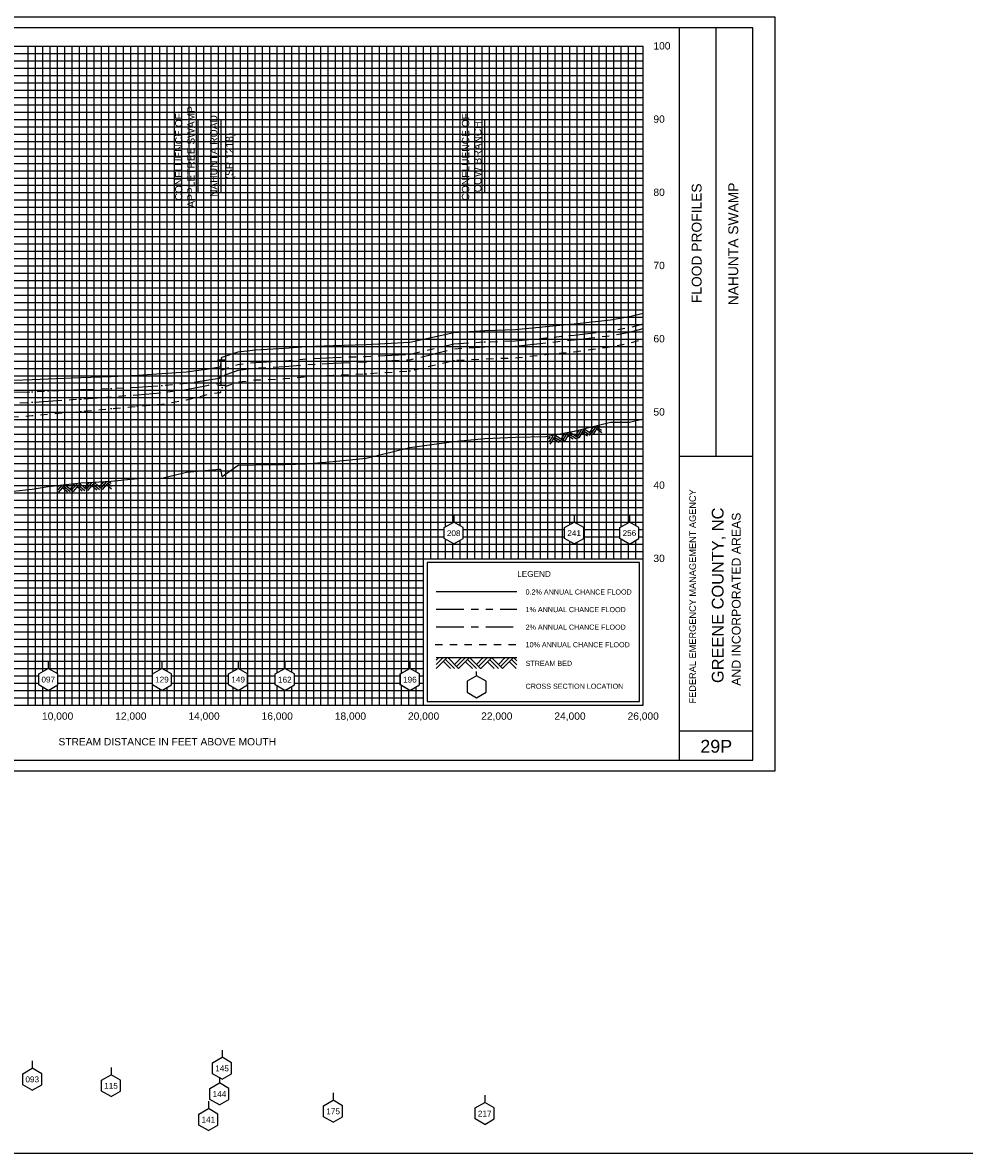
# Model space of a CAD drawing. Header units: inches. Extents: x 8.4 to 99.3, y 18.3 to 56.5.
# Tile 3 of 7: x 18.4 to 31.3, y 33.3 to 48.7. Entities that reach past the tile are written whole.
import ezdxf
from ezdxf.enums import TextEntityAlignment as Align

# ---------------------------------------------------------------- set-up
doc = ezdxf.new("R2010")
doc.units = ezdxf.units.IN
doc.header["$LTSCALE"] = 0.3
doc.header["$MEASUREMENT"] = 0
doc.set_wipeout_variables(frame=1)
for name, pattern in [('CENTER', [2, 1.25, -0.25, 0.25, -0.25]), ('DOT', [0.25, 0, -0.25]), ('HIDDEN', [0.375, 0.25, -0.125]), ('PHANTOM', [2.5, 1.25, -0.25, 0.25, -0.25, 0.25, -0.25])]:
    doc.linetypes.add(name, pattern=pattern)
doc.layers.get('0').update_dxf_attribs({"color": 3, "plot": 0})
for name, color, linetype in [('1', 5, 'Continuous'), ('2', 50, 'Continuous'), ('3', 9, 'DOT'), ('7', 7, 'Continuous'), ('ROCK', 7, 'Continuous'), ('STREAM', 5, 'Continuous'), ('STRUCTURE', 30, 'Continuous'), ('TEXT', 255, 'Continuous'), ('WS10', 4, 'HIDDEN'), ('WS100', 5, 'PHANTOM'), ('WS50', 1, 'CENTER'), ('WS500', 1, 'Continuous'), ('XSEC', 7, 'Continuous')]:
    doc.layers.add(name, color=color, linetype=linetype)
doc.styles.add('ARIAL', font='ARIAL.TTF')
doc.styles.add('xs', font='ARIAL.TTF')

# ---------------------------------------------------------------- blocks, each defined once
blk = doc.blocks.new('wipeout')
blk.add_wipeout([(0, 0.15), (-0.129917, 0.075), (-0.129917, -0.075), (0, -0.15), (0.129917, -0.075), (0.129917, 0.075)])
blk = doc.blocks.new('xsec')
blk.add_line((0, 0.35), (0, 0.25))
blk.add_blockref('wipeout', (0, 0.1))
for p, q in [((-0.13, 0.175), (0, 0.25)), ((-0.13, 0.025), (-0.13, 0.175)), ((0.13, 0.175), (0, 0.25)), ((0, 0.25), (0, 0.25)), ((0.13, 0.025), (0.13, 0.175)), ((0, -0.05), (-0.13, 0.025)), ((0, -0.05), (0.13, 0.025))]:
    blk.add_line(p, q)
blk = doc.blocks.new('rock')
at = {"layer": 'STREAM'}
for p, q in [((0.171, 0.001), (0.147, -0.023)), ((0.209, 0.001), (0.147, -0.061)), ((0.247, 0.001), (0.147, -0.099)), ((0.251, 0.001), (0.351, -0.099)), ((0.375, 0.001), (0.313, -0.061)), ((0.413, 0.001), (0.332, -0.08)), ((0.451, 0.001), (0.351, -0.099)), ((0.451, 0.001), (0.551, -0.099)), ((0.575, 0.001), (0.513, -0.061)), ((0.613, 0.001), (0.532, -0.08)), ((0.651, 0.001), (0.551, -0.099)), ((0.651, 0.001), (0.751, -0.099)), ((0.776, 0.001), (0.713, -0.061)), ((0.813, 0.001), (0.732, -0.08)), ((0.851, 0.001), (0.751, -0.099)), ((0.851, 0.001), (0.88, -0.028)), ((0.211, -0.034), (0.275, -0.099)), ((0.23, -0.016), (0.313, -0.099)), ((0.413, -0.036), (0.475, -0.099)), ((0.432, -0.018), (0.513, -0.099)), ((0.613, -0.036), (0.676, -0.099)), ((0.632, -0.018), (0.713, -0.099)), ((0.813, -0.036), (0.876, -0.099)), ((0.832, -0.018), (0.88, -0.066))]:
    blk.add_line(p, q, dxfattribs=at)

msp = doc.modelspace()

# ---------------------------------------------------------------- linework, layer by layer
at = {"layer": '1'}
for p, q in [((28.386, 48.627), (12.886, 48.627)), ((27.386, 38.627), (27.386, 48.627)), ((27.886, 42.777), (27.886, 48.627)), ((28.386, 38.627), (28.386, 48.627)), ((27.386, 42.777), (28.386, 42.777)), ((27.386, 39.027), (28.386, 39.027)), ((12.886, 38.627), (28.386, 38.627))]:
    msp.add_line(p, q, dxfattribs=at)
at = {"layer": '2', "color": 50}
for p, q in [((13.886, 48.377), (26.886, 48.377)), ((18.886, 39.377), (18.886, 48.377)), ((19.886, 39.377), (19.886, 48.377)), ((20.886, 39.377), (20.886, 48.377)), ((21.886, 39.377), (21.886, 48.377)), ((22.886, 39.377), (22.886, 48.377)), ((23.886, 39.377), (23.886, 48.377)), ((26.886, 39.377), (26.886, 48.377)), ((13.886, 46.377), (26.886, 46.377)), ((13.886, 45.377), (26.886, 45.377)), ((13.886, 44.377), (26.886, 44.377)), ((13.886, 43.377), (26.886, 43.377)), ((13.886, 42.377), (26.886, 42.377)), ((13.886, 41.377), (26.886, 41.377)), ((13.886, 40.377), (23.886, 40.377)), ((13.886, 39.377), (26.886, 39.377))]:
    msp.add_line(p, q, dxfattribs=at)
at = {"layer": '2', "color": 50, "linetype": 'Continuous'}
for p, q in [((24.886, 41.377), (24.886, 48.377)), ((25.886, 41.377), (25.886, 48.377)), ((13.886, 47.377), (26.886, 47.377))]:
    msp.add_line(p, q, dxfattribs=at)
at = {"layer": '3', "color": 8, "linetype": 'Continuous'}
for p, q in [((18.486, 39.377), (18.486, 48.377)), ((18.586, 39.377), (18.586, 48.377)), ((18.686, 39.377), (18.686, 48.377)), ((18.786, 39.377), (18.786, 48.377)), ((18.986, 39.377), (18.986, 48.377)), ((19.086, 39.377), (19.086, 48.377)), ((19.186, 39.377), (19.186, 48.377)), ((19.286, 39.377), (19.286, 48.377)), ((19.386, 39.377), (19.386, 48.377)), ((19.486, 39.377), (19.486, 48.377)), ((19.586, 39.377), (19.586, 48.377)), ((19.686, 39.377), (19.686, 48.377)), ((19.786, 39.377), (19.786, 48.377)), ((19.986, 39.377), (19.986, 48.377)), ((20.086, 39.377), (20.086, 48.377)), ((20.186, 39.377), (20.186, 48.377)), ((20.286, 39.377), (20.286, 48.377)), ((20.386, 39.377), (20.386, 48.377)), ((20.486, 39.377), (20.486, 48.377)), ((20.586, 39.377), (20.586, 48.377)), ((20.686, 39.377), (20.686, 48.377)), ((20.786, 39.377), (20.786, 48.377)), ((20.986, 39.377), (20.986, 48.377)), ((21.086, 39.377), (21.086, 48.377)), ((21.186, 39.377), (21.186, 48.377)), ((21.286, 39.377), (21.286, 48.377)), ((21.386, 39.377), (21.386, 48.377)), ((21.486, 39.377), (21.486, 48.377)), ((21.586, 39.377), (21.586, 48.377)), ((21.686, 39.377), (21.686, 48.377)), ((21.786, 39.377), (21.786, 48.377)), ((21.986, 39.377), (21.986, 48.377)), ((22.086, 39.377), (22.086, 48.377)), ((22.186, 39.377), (22.186, 48.377)), ((22.286, 39.377), (22.286, 48.377)), ((22.386, 39.377), (22.386, 48.377)), ((22.486, 39.377), (22.486, 48.377)), ((22.586, 39.377), (22.586, 48.377)), ((22.686, 39.377), (22.686, 48.377)), ((22.786, 39.377), (22.786, 48.377)), ((22.986, 39.377), (22.986, 48.377)), ((23.086, 39.377), (23.086, 48.377)), ((23.186, 39.377), (23.186, 48.377)), ((23.286, 39.377), (23.286, 48.377)), ((23.386, 39.377), (23.386, 48.377)), ((23.486, 39.377), (23.486, 48.377)), ((23.586, 39.377), (23.586, 48.377)), ((23.686, 39.377), (23.686, 48.377)), ((23.786, 39.377), (23.786, 48.377)), ((23.986, 41.377), (23.986, 48.377)), ((24.086, 41.377), (24.086, 48.377)), ((24.186, 41.377), (24.186, 48.377)), ((24.286, 41.377), (24.286, 48.377)), ((24.386, 41.377), (24.386, 48.377)), ((24.486, 41.377), (24.486, 48.377)), ((24.586, 41.377), (24.586, 48.377)), ((24.686, 41.377), (24.686, 48.377)), ((24.786, 41.377), (24.786, 48.377)), ((24.986, 41.377), (24.986, 48.377)), ((25.086, 41.377), (25.086, 48.377)), ((25.186, 41.377), (25.186, 48.377)), ((25.286, 41.377), (25.286, 48.377)), ((25.386, 41.377), (25.386, 48.377)), ((25.486, 41.377), (25.486, 48.377)), ((25.586, 41.377), (25.586, 48.377)), ((25.686, 41.377), (25.686, 48.377)), ((25.786, 41.377), (25.786, 48.377)), ((25.986, 41.377), (25.986, 48.377)), ((26.086, 41.377), (26.086, 48.377)), ((26.186, 41.377), (26.186, 48.377)), ((26.286, 41.377), (26.286, 48.377)), ((26.386, 41.377), (26.386, 48.377)), ((26.486, 41.377), (26.486, 48.377)), ((26.586, 41.377), (26.586, 48.377)), ((26.686, 41.377), (26.686, 48.377)), ((26.786, 41.377), (26.786, 48.377)), ((13.886, 48.277), (26.886, 48.277)), ((13.886, 48.177), (26.886, 48.177)), ((13.886, 48.077), (26.886, 48.077)), ((13.886, 47.977), (26.886, 47.977)), ((13.886, 47.877), (26.886, 47.877)), ((13.886, 47.777), (26.886, 47.777)), ((13.886, 47.677), (26.886, 47.677)), ((13.886, 47.577), (26.886, 47.577)), ((13.886, 47.477), (26.886, 47.477)), ((13.886, 47.277), (26.886, 47.277)), ((13.886, 47.177), (26.886, 47.177)), ((13.886, 47.077), (26.886, 47.077)), ((13.886, 46.977), (26.886, 46.977)), ((13.886, 46.877), (26.886, 46.877)), ((13.886, 46.777), (26.886, 46.777)), ((13.886, 46.677), (26.886, 46.677)), ((13.886, 46.577), (26.886, 46.577)), ((13.886, 46.477), (26.886, 46.477)), ((13.886, 46.277), (26.886, 46.277)), ((13.886, 46.177), (26.886, 46.177)), ((13.886, 46.077), (26.886, 46.077)), ((13.886, 45.977), (26.886, 45.977)), ((13.886, 45.877), (26.886, 45.877)), ((13.886, 45.777), (26.886, 45.777)), ((13.886, 45.677), (26.886, 45.677)), ((13.886, 45.577), (26.886, 45.577)), ((13.886, 45.477), (26.886, 45.477)), ((13.886, 45.277), (26.886, 45.277)), ((13.886, 45.177), (26.886, 45.177)), ((13.886, 45.077), (26.886, 45.077)), ((13.886, 44.977), (26.886, 44.977)), ((13.886, 44.877), (26.886, 44.877)), ((13.886, 44.777), (26.886, 44.777)), ((13.886, 44.677), (26.886, 44.677)), ((13.886, 44.577), (26.886, 44.577)), ((13.886, 44.477), (26.886, 44.477)), ((13.886, 44.277), (26.886, 44.277)), ((13.886, 44.177), (26.886, 44.177)), ((13.886, 44.077), (26.886, 44.077)), ((13.886, 43.977), (26.886, 43.977)), ((13.886, 43.877), (26.886, 43.877)), ((13.886, 43.777), (26.886, 43.777)), ((13.886, 43.677), (26.886, 43.677)), ((13.886, 43.577), (26.886, 43.577)), ((13.886, 43.477), (26.886, 43.477)), ((13.886, 43.277), (26.886, 43.277)), ((13.886, 43.177), (26.886, 43.177)), ((13.886, 43.077), (26.886, 43.077)), ((13.886, 42.977), (26.886, 42.977)), ((13.886, 42.877), (26.886, 42.877)), ((13.886, 42.777), (26.886, 42.777)), ((13.886, 42.677), (26.886, 42.677)), ((13.886, 42.577), (26.886, 42.577)), ((13.886, 42.477), (26.886, 42.477)), ((13.886, 42.277), (26.886, 42.277)), ((13.886, 42.177), (26.886, 42.177)), ((13.886, 42.077), (26.886, 42.077)), ((13.886, 41.977), (26.886, 41.977)), ((13.886, 41.877), (26.886, 41.877)), ((13.886, 41.777), (26.886, 41.777)), ((13.886, 41.677), (26.886, 41.677)), ((13.886, 41.577), (26.886, 41.577)), ((13.886, 41.477), (26.886, 41.477)), ((13.886, 41.277), (23.886, 41.277)), ((13.886, 41.177), (23.886, 41.177)), ((13.886, 41.077), (23.886, 41.077)), ((13.886, 40.977), (23.886, 40.977)), ((13.886, 40.877), (23.886, 40.877)), ((13.886, 40.777), (23.886, 40.777)), ((13.886, 40.677), (23.886, 40.677)), ((13.886, 40.577), (23.886, 40.577)), ((13.886, 40.477), (23.886, 40.477)), ((13.886, 40.277), (23.886, 40.277)), ((13.886, 40.177), (23.886, 40.177)), ((13.886, 40.077), (23.886, 40.077)), ((13.886, 39.977), (23.886, 39.977)), ((13.886, 39.877), (23.886, 39.877)), ((13.886, 39.777), (23.886, 39.777)), ((13.886, 39.677), (23.886, 39.677)), ((13.886, 39.577), (23.886, 39.577)), ((13.886, 39.477), (23.886, 39.477))]:
    msp.add_line(p, q, dxfattribs=at)
at = {"layer": '7'}
for p, q in [((24.611, 39.777), (24.481, 39.702)), ((24.481, 39.702), (24.481, 39.552)), ((24.481, 39.702), (24.481, 39.702)), ((24.611, 39.777), (24.611, 39.834)), ((24.741, 39.702), (24.611, 39.777)), ((24.741, 39.552), (24.741, 39.702)), ((24.481, 39.552), (24.611, 39.477)), ((24.611, 39.477), (24.741, 39.552))]:
    msp.add_line(p, q, dxfattribs=at)
at = {"layer": 'STREAM'}
for p, q in [((24.098, 40.027), (24.061, 39.99)), ((24.155, 40.027), (24.061, 39.933)), ((24.211, 40.027), (24.061, 39.877)), ((24.061, 40.027), (25.161, 40.027)), ((24.217, 40.027), (24.367, 39.877)), ((24.404, 40.027), (24.311, 39.933)), ((24.461, 40.027), (24.339, 39.905)), ((24.517, 40.027), (24.367, 39.877)), ((24.517, 40.027), (24.667, 39.877)), ((24.704, 40.027), (24.611, 39.933)), ((24.761, 40.027), (24.639, 39.905)), ((24.815, 40.024), (24.665, 39.874)), ((24.817, 40.027), (24.967, 39.877)), ((25.004, 40.027), (24.911, 39.933)), ((25.061, 40.027), (24.939, 39.905)), ((25.117, 40.027), (24.967, 39.877)), ((25.117, 40.027), (25.161, 39.983)), ((24.158, 39.973), (24.254, 39.877)), ((24.186, 40.001), (24.311, 39.877)), ((24.461, 39.97), (24.554, 39.877)), ((24.489, 39.999), (24.611, 39.877)), ((24.761, 39.97), (24.854, 39.877)), ((24.789, 39.999), (24.911, 39.877)), ((25.061, 39.97), (25.154, 39.877)), ((25.089, 39.999), (25.161, 39.926))]:
    msp.add_line(p, q, dxfattribs=at)
msp.add_lwpolyline([(18.278, 42.3), (18.541, 42.328), (18.76, 42.365), (19.206, 42.412), (19.617, 42.435), (19.981, 42.473), (20.312, 42.479), (20.648, 42.56), (20.947, 42.586), (21.099, 42.599), (21.114, 42.599), (21.129, 42.501), (21.134, 42.501), (21.354, 42.653), (21.589, 42.661), (21.992, 42.665), (22.285, 42.673), (22.652, 42.703), (23.103, 42.749), (23.7, 42.897), (24.299, 42.979), (24.723, 43.018), (25.144, 43.036), (25.558, 43.048), (25.945, 43.117), (26.44, 43.24), (26.7, 43.243), (26.886, 43.286), (26.886, 43.286)], dxfattribs=at)
at = {"layer": 'STRUCTURE'}
for p, q in [((21.071, 44.095), (21.171, 44.095)), ((21.121, 43.749), (21.121, 44.095)), ((21.071, 43.749), (21.171, 43.749))]:
    msp.add_line(p, q, dxfattribs=at)
msp.add_lwpolyline([(8.381, 56.531), (57.377, 56.531), (57.377, 33.254), (8.381, 33.254)], close=True, dxfattribs=at)
at = {"layer": 'TEXT'}
for p, q in [((26.836, 41.327), (23.936, 41.327)), ((23.936, 41.327), (23.936, 39.427)), ((26.836, 39.427), (26.836, 41.327)), ((23.936, 39.427), (26.836, 39.427)), ((23.936, 39.427), (23.936, 39.427))]:
    msp.add_line(p, q, dxfattribs=at)
for points in [[(20.806, 46.377), (20.806, 47.377), (20.806, 47.377)], [(21.121, 46.377), (21.121, 47.377), (21.121, 47.377)], [(24.725, 46.377), (24.725, 47.377), (24.725, 47.377)]]:
    msp.add_lwpolyline(points, dxfattribs=at)
at = {"layer": 'WS10'}
msp.add_line((24.046, 40.207), (25.146, 40.207), dxfattribs=at)
at = {"layer": 'WS10', "flags": 128}
msp.add_lwpolyline([(13.886, 43.17), (16.314, 43.17), (16.314, 43.17), (16.501, 43.17), (16.501, 43.17), (16.554, 43.177), (16.554, 43.177), (16.577, 43.177), (16.577, 43.177), (16.597, 43.184), (16.597, 43.184), (16.608, 43.22), (16.608, 43.22), (16.887, 43.267), (16.887, 43.267), (17.385, 43.288), (17.385, 43.288), (17.842, 43.297), (17.842, 43.297), (18.278, 43.314), (18.278, 43.314), (18.541, 43.332), (18.541, 43.332), (18.76, 43.354), (18.76, 43.354), (19.206, 43.389), (19.206, 43.389), (19.617, 43.428), (19.617, 43.428), (19.981, 43.46), (19.981, 43.46), (20.312, 43.489), (20.312, 43.489), (20.648, 43.546), (20.648, 43.546), (20.947, 43.623), (20.947, 43.623), (21.099, 43.648), (21.099, 43.648), (21.114, 43.649), (21.114, 43.649), (21.129, 43.671), (21.129, 43.671), (21.134, 43.715), (21.134, 43.715), (21.354, 43.792), (21.354, 43.792), (21.589, 43.818), (21.589, 43.818), (21.992, 43.837), (21.992, 43.837), (22.285, 43.864), (22.285, 43.864), (22.652, 43.885), (22.652, 43.885), (23.103, 43.904), (23.103, 43.904), (23.7, 43.942), (23.7, 43.942), (24.299, 44.086), (24.299, 44.086), (24.723, 44.108), (24.723, 44.108), (25.144, 44.12), (25.144, 44.12), (25.558, 44.166), (25.558, 44.166), (25.945, 44.203), (25.945, 44.203), (26.44, 44.273), (26.44, 44.273), (26.7, 44.323), (26.886, 44.377), (26.886, 44.377), (26.886, 44.377)], dxfattribs=at)
at = {"layer": 'WS100'}
msp.add_line((24.061, 40.687), (25.161, 40.687), dxfattribs=at)
at = {"layer": 'WS100', "flags": 128}
msp.add_lwpolyline([(13.886, 43.423), (16.588, 43.423), (16.597, 43.489), (16.597, 43.489), (16.608, 43.561), (16.608, 43.561), (16.887, 43.623), (16.887, 43.623), (17.385, 43.636), (17.385, 43.636), (17.842, 43.641), (17.842, 43.641), (18.278, 43.65), (18.278, 43.65), (18.541, 43.658), (18.541, 43.658), (18.76, 43.668), (18.76, 43.668), (19.206, 43.686), (19.206, 43.686), (19.617, 43.702), (19.617, 43.702), (19.981, 43.72), (19.981, 43.72), (20.312, 43.741), (20.312, 43.741), (20.648, 43.773), (20.648, 43.773), (20.947, 43.819), (20.947, 43.819), (21.099, 43.844), (21.099, 43.844), (21.114, 43.863), (21.114, 43.863), (21.129, 43.959), (21.129, 43.959), (21.134, 43.959), (21.134, 43.959), (21.354, 44.031), (21.354, 44.031), (21.589, 44.058), (21.589, 44.058), (21.992, 44.078), (21.992, 44.078), (22.285, 44.107), (22.285, 44.107), (22.652, 44.126), (22.652, 44.126), (23.103, 44.141), (23.103, 44.141), (23.7, 44.169), (23.7, 44.169), (24.299, 44.313), (24.299, 44.313), (24.723, 44.339), (24.723, 44.339), (25.144, 44.352), (25.144, 44.352), (25.558, 44.394), (25.558, 44.394), (25.945, 44.431), (25.945, 44.431), (26.44, 44.488), (26.44, 44.488), (26.7, 44.535), (26.886, 44.584), (26.886, 44.584), (26.886, 44.584)], dxfattribs=at)
at = {"layer": 'WS50'}
msp.add_line((24.061, 40.447), (25.161, 40.447), dxfattribs=at)
at = {"layer": 'WS50', "flags": 128}
msp.add_lwpolyline([(13.886, 43.354), (16.314, 43.354), (16.314, 43.354), (16.554, 43.354), (16.554, 43.354), (16.577, 43.354), (16.577, 43.354), (16.597, 43.354), (16.597, 43.354), (16.602, 43.354), (16.602, 43.354), (16.608, 43.389), (16.608, 43.389), (16.887, 43.459), (16.887, 43.459), (17.385, 43.478), (17.385, 43.478), (17.842, 43.487), (17.842, 43.487), (18.278, 43.5), (18.278, 43.5), (18.541, 43.513), (18.541, 43.513), (18.76, 43.529), (18.76, 43.529), (19.206, 43.558), (19.206, 43.558), (19.617, 43.59), (19.617, 43.59), (19.981, 43.616), (19.981, 43.616), (20.312, 43.644), (20.312, 43.644), (20.648, 43.689), (20.648, 43.689), (20.947, 43.748), (20.947, 43.748), (21.099, 43.775), (21.099, 43.775), (21.114, 43.775), (21.114, 43.775), (21.129, 43.873), (21.129, 43.873), (21.134, 43.873), (21.134, 43.873), (21.354, 43.952), (21.354, 43.952), (21.589, 43.98), (21.589, 43.98), (21.992, 44), (21.992, 44), (22.285, 44.029), (22.285, 44.029), (22.652, 44.049), (22.652, 44.049), (23.103, 44.065), (23.103, 44.065), (23.7, 44.094), (23.7, 44.094), (24.299, 44.245), (24.299, 44.245), (24.723, 44.269), (24.723, 44.269), (25.144, 44.282), (25.144, 44.282), (25.558, 44.327), (25.558, 44.327), (25.945, 44.366), (25.945, 44.366), (26.44, 44.425), (26.44, 44.425), (26.7, 44.471), (26.886, 44.522), (26.886, 44.522), (26.886, 44.522)], dxfattribs=at)
at = {"layer": 'WS500'}
msp.add_line((24.061, 40.927), (25.161, 40.927), dxfattribs=at)
msp.add_lwpolyline([(18.278, 43.814), (18.541, 43.823), (18.541, 43.823), (18.76, 43.834), (18.76, 43.834), (19.206, 43.851), (19.206, 43.851), (19.617, 43.864), (19.617, 43.864), (19.981, 43.882), (19.981, 43.882), (20.312, 43.905), (20.312, 43.905), (20.648, 43.931), (20.648, 43.931), (20.947, 43.969), (20.947, 43.969), (21.099, 43.996), (21.099, 43.996), (21.114, 43.996), (21.114, 43.996), (21.129, 44.131), (21.129, 44.131), (21.134, 44.131), (21.134, 44.131), (21.354, 44.203), (21.354, 44.203), (21.589, 44.231), (21.589, 44.231), (21.992, 44.252), (21.992, 44.252), (22.285, 44.277), (22.285, 44.277), (22.652, 44.291), (22.652, 44.291), (23.103, 44.305), (23.103, 44.305), (23.7, 44.334), (23.7, 44.334), (24.299, 44.467), (24.299, 44.467), (24.723, 44.494), (24.723, 44.494), (25.144, 44.507), (25.144, 44.507), (25.558, 44.547), (25.558, 44.547), (25.945, 44.584), (25.945, 44.584), (26.44, 44.641), (26.44, 44.641), (26.7, 44.687), (26.886, 44.73), (26.886, 44.73), (26.886, 44.73)], dxfattribs=at)

# ---------------------------------------------------------------- block references
at = {"layer": 'ROCK', "color": 1}
for p, rotation in [((25.448, 43.003), 12.85880931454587), ((18.741, 42.369), 4.118746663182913)]:
    msp.add_blockref('rock', p, dxfattribs=dict(at, rotation=rotation))

# ---------------------------------------------------------------- texts
at = {"layer": 'TEXT', "style": 'ARIAL'}
for s, height, p in [(' 100', 0.1, (26.989, 48.332)), (' 90', 0.1, (26.989, 47.332)), (' 80', 0.1, (26.989, 46.332)), (' 70', 0.1, (26.989, 45.332)), (' 60', 0.1, (26.989, 44.332)), (' 50', 0.1, (26.989, 43.332)), (' 40', 0.1, (26.989, 42.332)), (' 30', 0.1, (26.989, 41.332)), ('LEGEND', 0.08, (25.167, 41.129)), ('0.2% ANNUAL CHANCE FLOOD', 0.07, (25.281, 40.887)), ('1% ANNUAL CHANCE FLOOD', 0.07, (25.281, 40.647)), ('2% ANNUAL CHANCE FLOOD', 0.07, (25.281, 40.407)), ('10% ANNUAL CHANCE FLOOD', 0.07, (25.281, 40.167)), ('STREAM BED', 0.07, (25.281, 39.912)), ('CROSS SECTION LOCATION', 0.07, (25.281, 39.6))]:
    msp.add_text(s, height=height, dxfattribs=at).set_placement(p)
for s, height, p in [('NAHUNTA ROAD', 0.1, (21.071, 46.877)), ('(SR 1218)', 0.1, (21.285, 46.877)), ('NAHUNTA SWAMP', 0.135, (28.186, 45.677)), ('GREENE COUNTY, NC', 0.16, (27.986, 40.877)), ('AND INCORPORATED AREAS', 0.12, (28.219, 40.824))]:
    msp.add_text(s, height=height, rotation=90, dxfattribs=at).set_placement(p, align=Align.CENTER)
for s, height, p in [('FLOOD PROFILES', 0.135, (27.686, 44.868)), ('FEDERAL EMERGENCY MANAGEMENT AGENCY', 0.09, (27.608, 39.399))]:
    msp.add_text(s, height=height, rotation=90, dxfattribs=at).set_placement(p)
for s, height, p in [('10,000', 0.1, (18.888, 39.177)), ('12,000', 0.1, (19.888, 39.177)), ('14,000', 0.1, (20.888, 39.177)), ('16,000', 0.1, (21.888, 39.177)), ('18,000', 0.1, (22.888, 39.177)), ('20,000', 0.1, (23.888, 39.177)), ('22,000', 0.1, (24.888, 39.177)), ('24,000', 0.1, (25.888, 39.177)), ('26,000', 0.1, (26.888, 39.177)), ('STREAM DISTANCE IN FEET ABOVE MOUTH', 0.1, (20.386, 38.827)), ('29P', 0.175, (27.886, 38.727))]:
    msp.add_text(s, height=height, dxfattribs=at).set_placement(p, align=Align.CENTER)
at = {"layer": 'TEXT', "char_height": 0.1, "width": 2.1677, "attachment_point": 2, "rotation": 90, "style": 'ARIAL'}
for s, insert in [('CONFLUENCE OF\\P\\pi-0.4,l0.4;APPLETREE SWAMP', (20.493, 46.866, 10)), ('CONFLUENCE OF\\P\\pi-0.4,l0.4;COW BRANCH', (24.411, 46.866, 10))]:
    msp.add_mtext(s, dxfattribs=dict(at, insert=insert))

# ---------------------------------------------------------------- next in the draw order: block references
at = {"layer": 'XSEC', "color": 3}
for p in [(24.299, 41.628), (25.945, 41.628), (26.7, 41.627), (18.76, 39.627), (20.312, 39.627), (21.354, 39.627), (21.992, 39.627), (23.7, 39.627), (18.541, 34.167), (19.617, 34.079), (22.652, 33.73), (24.723, 33.699), (20.947, 33.616)]:
    msp.add_blockref('xsec', p, dxfattribs=at)

# ---------------------------------------------------------------- next in the draw order: linework, layer by layer
at = {"color": 252}
msp.add_lwpolyline([(12.586, 48.777), (28.686, 48.777), (28.686, 38.477), (12.586, 38.477)], close=True, dxfattribs=at)

# ---------------------------------------------------------------- next in the draw order: block references
at = {"layer": 'XSEC', "color": 3}
msp.add_blockref('xsec', (21.099, 33.966), dxfattribs=at)

# ---------------------------------------------------------------- next in the draw order: texts
at = {"layer": 'TEXT', "style": 'xs'}
for s, p in [('208', (24.299, 41.726, 1)), ('241', (25.945, 41.726, 1)), ('256', (26.7, 41.726, 1)), ('097', (18.76, 39.726, 1)), ('129', (20.312, 39.726, 1)), ('149', (21.354, 39.726, 1)), ('162', (21.992, 39.725, 1)), ('196', (23.7, 39.725, 1)), ('093', (18.541, 34.265, 1)), ('115', (19.617, 34.177, 1)), ('175', (22.652, 33.829, 1)), ('217', (24.723, 33.797, 1)), ('141', (20.947, 33.715, 1))]:
    msp.add_text(s, height=0.08, dxfattribs=at).set_placement(p, align=Align.MIDDLE_CENTER)

# ---------------------------------------------------------------- next in the draw order: block references
at = {"layer": 'XSEC', "color": 3}
msp.add_blockref('xsec', (21.134, 34.316), dxfattribs=at)

# ---------------------------------------------------------------- next in the draw order: texts
at = {"layer": 'TEXT', "style": 'xs'}
msp.add_text('144', height=0.08, dxfattribs=at).set_placement((21.099, 34.065, 1), align=Align.MIDDLE_CENTER)

# ---------------------------------------------------------------- next in the draw order: texts
msp.add_text('145', height=0.08, dxfattribs=at).set_placement((21.134, 34.415, 1), align=Align.MIDDLE_CENTER)

doc.saveas('drawing.dxf')
